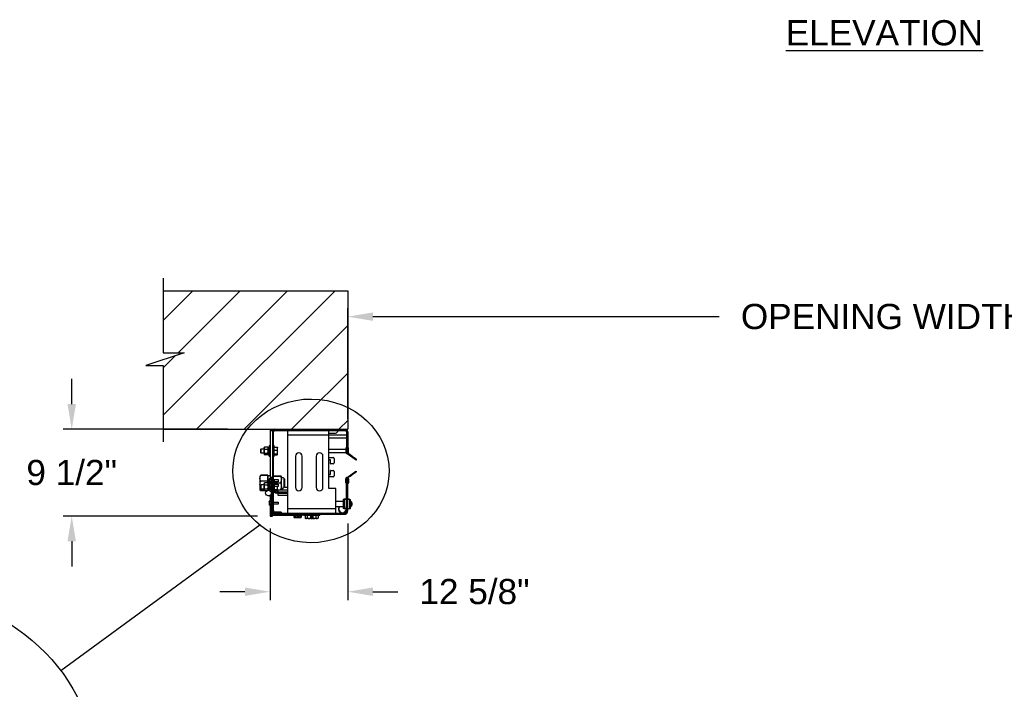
# Model space of a CAD drawing. Header units: inches. Extents: x 170 to 288, y 234 to 248.
# Tile 9 of 192: x 176.9 to 180.57, y 237.07 to 239.57. Entities that reach past the tile are written whole.
import ezdxf

# ---------------------------------------------------------------- set-up
doc = ezdxf.new("R2010")
doc.units = ezdxf.units.IN
doc.header["$LTSCALE"] = 0.25
doc.header["$MEASUREMENT"] = 0
for name, color, linetype in [('ANNOTATIONS', 1, 'Continuous'), ('DETAILS', 4, 'Continuous'), ('SLIM E GUIDE MOTOR LH', 7, 'Continuous')]:
    doc.layers.add(name, color=color, linetype=linetype)
doc.styles.add('ARIAL', font='arial.ttf', dxfattribs={"height": 0.09375})
doc.dimstyles.new('STANDARD$0', dxfattribs={"dimtxt": 0.09375, "dimasz": 0.09375, "dimexe": 0.03125, "dimexo": 0.046875, "dimgap": 0.09, "dimtad": 0, "dimtih": 1, "dimtoh": 1, "dimdec": 4, "dimzin": 0, "dimdsep": 46, "dimtxsty": 'ARIAL', "dimcen": 0.09, "dimadec": 0, "dimazin": 0, "dimtfac": 1, "dimtdec": 4, "dimtofl": 0, "dimtmove": 0, "dimatfit": 1, "dimfxl": 1, "dimtolj": 1, "dimtzin": 0, "dimarcsym": 0})

# ---------------------------------------------------------------- blocks, each defined once
blk = doc.blocks.new('*D4')
at = {"layer": 'ANNOTATIONS', "color": 0, "lineweight": -2, "transparency": 16777216}
for p, q in [((178.1204, 237.6899), (178.1204, 237.4048)), ((177.8314, 237.671), (177.8314, 237.4048)), ((177.7377, 237.436), (177.6439, 237.436)), ((178.2142, 237.436), (178.3079, 237.436))]:
    blk.add_line(p, q, dxfattribs=at)
at = {"layer": 'ANNOTATIONS', "color": 0, "transparency": 16777216}
for points in [[(177.7377, 237.4516), (177.7377, 237.4204), (177.8314, 237.436)], [(178.2142, 237.4516), (178.2142, 237.4204), (178.1204, 237.436)]]:
    blk.add_solid(points, dxfattribs=at)
at = {"layer": 'defpoints', "color": 0, "transparency": 16777216}
for p in [(177.8314, 237.7179), (178.1204, 237.7368), (178.1204, 237.436)]:
    blk.add_point(p, dxfattribs=at)
at = {"layer": 'ANNOTATIONS', "color": 0, "transparency": 16777216, "insert": (178.593, 237.436), "char_height": 0.09375, "attachment_point": 5, "style": 'ARIAL'}
blk.add_mtext('\\A1;12 5/8"', dxfattribs=at)
blk = doc.blocks.new('*D5')
at = {"layer": 'ANNOTATIONS', "color": 0, "lineweight": -2, "transparency": 16777216}
for p, q in [((177.0921, 238.1347), (177.0921, 238.2284)), ((177.672, 238.0409), (177.0608, 238.0409)), ((177.7845, 237.7179), (177.0608, 237.7179)), ((177.0921, 237.6242), (177.0921, 237.5304))]:
    blk.add_line(p, q, dxfattribs=at)
at = {"layer": 'ANNOTATIONS', "color": 0, "transparency": 16777216}
for points in [[(177.0764, 238.1347), (177.1077, 238.1347), (177.0921, 238.0409)], [(177.0764, 237.6242), (177.1077, 237.6242), (177.0921, 237.7179)]]:
    blk.add_solid(points, dxfattribs=at)
at = {"layer": 'defpoints', "color": 0, "transparency": 16777216}
for p in [(177.0921, 238.0409), (177.7189, 238.0409), (177.8314, 237.7179)]:
    blk.add_point(p, dxfattribs=at)
at = {"layer": 'ANNOTATIONS', "color": 0, "transparency": 16777216, "insert": (177.0921, 237.8794), "char_height": 0.09375, "attachment_point": 5, "style": 'ARIAL'}
blk.add_mtext('\\A1;9 1/2" ', dxfattribs=at)
blk = doc.blocks.new('*D10')
at = {"layer": 'ANNOTATIONS', "color": 0, "lineweight": -2, "transparency": 16777216}
for p, q in [((178.1204, 238.0782), (178.1204, 238.4916)), ((182.1206, 238.0802), (182.1206, 238.4916)), ((178.2142, 238.4603), (179.5041, 238.4603)), ((182.0269, 238.4603), (180.7368, 238.4603))]:
    blk.add_line(p, q, dxfattribs=at)
at = {"layer": 'ANNOTATIONS', "color": 0, "transparency": 16777216}
for points in [[(178.2142, 238.4759), (178.2142, 238.4447), (178.1204, 238.4603)], [(182.0269, 238.4759), (182.0269, 238.4447), (182.1206, 238.4603)]]:
    blk.add_solid(points, dxfattribs=at)
at = {"layer": 'defpoints', "color": 0, "transparency": 16777216}
for p in [(182.1206, 238.4603), (178.1204, 238.0313), (182.1206, 238.0334)]:
    blk.add_point(p, dxfattribs=at)
at = {"layer": 'ANNOTATIONS', "color": 0, "transparency": 16777216, "insert": (180.1204, 238.4603), "char_height": 0.09375, "attachment_point": 5, "style": 'ARIAL'}
blk.add_mtext('\\A1;OPENING WIDTH', dxfattribs=at)

msp = doc.modelspace()

# ---------------------------------------------------------------- hatches: boundary and pattern name
at = {"layer": 'SLIM E GUIDE MOTOR LH'}
h = msp.add_hatch(dxfattribs=at)
h.set_pattern_fill('ANSI31', color=256)
h.set_pattern_definition([(45, (0.50464, 0), (-0.08838835, 0.08838835), [])])
h.paths.add_polyline_path([(182.80792, 238.27814), (182.87202, 238.27814), (182.72995, 238.32505), (182.80792, 238.32505), (182.80792, 238.55657), (182.12042, 238.55657), (182.12042, 238.04094), (182.80792, 238.04094)])
edge = h.paths.add_edge_path()
edge.add_line((178.12042, 238.55657), (177.43292, 238.55657))
edge.add_line((177.43292, 238.55657), (177.43292, 238.32505))
edge.add_line((177.43292, 238.32505), (177.51088, 238.32505))
edge.add_line((177.51088, 238.32505), (177.36881, 238.27814))
edge.add_line((177.36881, 238.27814), (177.43292, 238.27814))
edge.add_line((177.43292, 238.27814), (177.43292, 238.04094))
edge.add_line((177.43292, 238.04094), (177.74624, 238.04094))
edge.add_ellipse((177.98366, 237.88618), major_axis=(0.29083, -0.002), ratio=0.919729, start_angle=62.31458, end_angle=145.08187, ccw=False)
edge.add_line((178.12042, 238.12212), (178.12042, 238.55657))
edge = h.paths.add_edge_path(flags=17)
edge.add_ellipse((177.98366, 237.88618), major_axis=(0.29083, -0.002), ratio=0.919729, start_angle=62.31458, end_angle=145.08187)
edge.add_line((177.74624, 238.04094), (178.12042, 238.04094))
edge.add_line((178.12042, 238.04094), (178.12042, 238.12212))

# ---------------------------------------------------------------- linework, layer by layer
at = {"layer": 'DETAILS'}
msp.add_line((177.05128, 237.14226), (177.79275, 237.68459), dxfattribs=at)
for centre, major_axis in [((177.98366, 237.88618), (0.29083, -0.002)), ((176.44426, 236.7553), (0.73896, -0.00509))]:
    msp.add_ellipse(centre, major_axis=major_axis, ratio=0.919729, dxfattribs=at)
at = {"layer": 'SLIM E GUIDE MOTOR LH'}
for p, q in [((177.43292, 238.60344), (177.43292, 238.32505)), ((177.43292, 238.55657), (178.12042, 238.55657)), ((178.12042, 238.55657), (178.12042, 238.04094)), ((178.12042, 238.50969), (178.12042, 238.25373)), ((178.12042, 238.50969), (178.12042, 238.25373)), ((177.51088, 238.32505), (177.36881, 238.27814)), ((177.43292, 238.32505), (177.51088, 238.32505)), ((177.36881, 238.27814), (177.43292, 238.27814)), ((177.43292, 238.27814), (177.43292, 237.99407)), ((177.43292, 238.04094), (178.12042, 238.04094)), ((177.83142, 238.04094), (177.83142, 237.85643)), ((177.83142, 238.03697), (177.83975, 238.03697)), ((177.83975, 238.03697), (177.83975, 237.73677)), ((177.83975, 238.03605), (177.841, 238.03605)), ((177.83975, 238.03131), (177.84372, 238.03131)), ((177.84372, 237.73807), (177.84372, 238.03131)), ((177.84629, 238.03605), (177.89588, 238.03605)), ((177.84938, 238.03697), (177.84938, 238.04094)), ((177.84938, 238.04094), (178.11078, 238.04094)), ((177.84938, 238.03697), (178.11078, 238.03697)), ((177.89588, 238.03697), (177.89588, 237.72844)), ((177.89588, 238.02031), (178.11645, 238.02031)), ((178.05077, 237.82031), (178.05077, 238.03697)), ((178.05077, 238.02656), (178.07447, 238.02656)), ((178.11645, 238.00781), (178.05077, 238.00781)), ((178.08484, 238.03605), (178.11388, 238.03605)), ((178.11078, 238.04094), (178.11078, 238.03697)), ((178.11645, 238.03131), (178.12042, 238.03131)), ((178.11645, 238.03131), (178.11645, 237.95344)), ((178.12042, 238.03131), (178.12042, 237.95344)), ((177.80898, 237.97239), (177.80981, 237.97335)), ((177.80898, 237.97239), (177.80898, 237.94739)), ((177.82225, 237.97418), (177.81065, 237.97418)), ((177.82309, 237.97335), (177.82392, 237.97239)), ((177.82392, 237.97437), (177.82808, 237.97437)), ((177.82392, 237.97437), (177.82392, 237.94541)), ((177.82808, 237.98072), (177.83142, 237.98072)), ((177.82808, 237.98072), (177.82808, 237.93906)), ((177.84372, 237.98072), (177.84705, 237.98072)), ((177.84705, 237.93906), (177.84705, 237.98072)), ((177.84705, 237.97378), (177.85807, 237.97378)), ((177.85895, 237.9728), (177.85918, 237.97239)), ((177.85918, 237.94739), (177.85918, 237.97239)), ((178.1139, 237.97081), (178.11346, 237.95546)), ((178.11659, 237.96816), (178.11558, 237.97107)), ((178.12169, 237.97107), (178.12057, 237.96813)), ((178.12332, 237.95534), (178.12327, 237.97078)), ((177.79705, 237.9667), (177.79858, 237.96822)), ((177.79705, 237.95308), (177.79705, 237.9667)), ((177.79858, 237.95156), (177.79705, 237.95308)), ((177.79858, 237.96822), (177.80898, 237.96822)), ((177.79858, 237.95156), (177.79858, 237.96822)), ((177.80898, 237.95156), (177.79858, 237.95156)), ((177.80981, 237.94643), (177.80898, 237.94739)), ((177.82225, 237.96525), (177.81065, 237.96525)), ((177.82225, 237.95096), (177.81065, 237.95096)), ((177.82225, 237.9456), (177.81065, 237.9456)), ((177.82392, 237.94739), (177.82309, 237.94643)), ((177.82392, 237.9469), (177.82808, 237.9469)), ((177.82392, 237.94606), (177.82808, 237.94606)), ((177.82808, 237.94541), (177.82392, 237.94541)), ((177.83142, 237.93906), (177.82808, 237.93906)), ((177.84705, 237.93906), (177.84372, 237.93906)), ((177.84705, 237.96344), (177.85807, 237.96344)), ((177.84705, 237.94955), (177.85807, 237.94955)), ((177.84705, 237.946), (177.85807, 237.946)), ((177.85918, 237.94739), (177.85895, 237.94698)), ((177.92606, 237.94104), (177.92606, 237.82437)), ((177.95106, 237.82437), (177.95106, 237.94104)), ((178.00328, 237.94104), (178.00328, 237.82437)), ((178.02828, 237.82437), (178.02828, 237.94104)), ((178.11376, 237.96614), (178.05077, 237.96614)), ((178.11375, 237.95364), (178.05077, 237.95364)), ((178.05077, 237.93541), (178.06612, 237.93541)), ((178.11618, 237.95571), (178.11621, 237.96084)), ((178.11641, 237.96184), (178.11642, 237.96297)), ((178.11642, 237.96399), (178.11643, 237.96505)), ((178.11644, 237.96609), (178.11644, 237.96713)), ((178.11645, 237.96614), (178.11644, 237.96614)), ((178.12042, 237.95344), (178.11645, 237.95344)), ((178.11842, 237.95039), (178.15148, 237.92731)), ((178.12062, 237.96614), (178.12042, 237.96614)), ((178.12061, 237.96447), (178.12042, 237.96447)), ((178.1206, 237.96297), (178.12059, 237.96182)), ((178.12061, 237.96503), (178.12061, 237.96397)), ((178.12062, 237.9671), (178.12062, 237.96606)), ((178.12066, 237.96083), (178.12069, 237.95571)), ((178.12945, 237.94573), (178.12154, 237.95153)), ((178.13122, 237.94446), (178.13063, 237.94489)), ((178.13308, 237.94312), (178.13251, 237.94354)), ((178.13494, 237.94179), (178.13427, 237.94227)), ((178.13684, 237.94043), (178.13606, 237.94099)), ((178.13866, 237.93912), (178.13797, 237.93962)), ((178.14065, 237.93769), (178.13982, 237.93829)), ((178.14248, 237.93638), (178.14174, 237.93691)), ((178.14441, 237.935), (178.14347, 237.93567)), ((178.14622, 237.93369), (178.14543, 237.93426)), ((178.05662, 237.92708), (178.05077, 237.92708)), ((178.05077, 237.92707), (178.05486, 237.92707)), ((178.05696, 237.91283), (178.05696, 237.92674)), ((178.06612, 237.91249), (178.05729, 237.91249)), ((178.06946, 237.93208), (178.06946, 237.91583)), ((178.14812, 237.93233), (178.14729, 237.93293)), ((178.14988, 237.93107), (178.14917, 237.93158)), ((178.1519, 237.92962), (178.15096, 237.93029)), ((177.79352, 237.86594), (177.79426, 237.8668)), ((177.79352, 237.86594), (177.79352, 237.81594)), ((177.79426, 237.8668), (177.79557, 237.86833)), ((177.79685, 237.86964), (177.79566, 237.86825)), ((177.82255, 237.86964), (177.79685, 237.86964)), ((177.82255, 237.86877), (177.79685, 237.86877)), ((177.82255, 237.86964), (177.82255, 237.84061)), ((177.82255, 237.86594), (177.82308, 237.86594)), ((177.82308, 237.86839), (177.83142, 237.86839)), ((177.82308, 237.84002), (177.82308, 237.86839)), ((177.83578, 237.8618), (177.83578, 237.72864)), ((177.83975, 237.8618), (177.83578, 237.8618)), ((177.84372, 237.86594), (177.84425, 237.86594)), ((177.84425, 237.85347), (177.84425, 237.86799)), ((177.84425, 237.86799), (177.86995, 237.86799)), ((177.84425, 237.86605), (177.86995, 237.86605)), ((177.86995, 237.86799), (177.87083, 237.86604)), ((177.87298, 237.86629), (177.87328, 237.86594)), ((177.87328, 237.81594), (177.87328, 237.86594)), ((177.8737, 237.86177), (177.88115, 237.86177)), ((177.8737, 237.82011), (177.8737, 237.86177)), ((178.05077, 237.87274), (178.05662, 237.87274)), ((178.06612, 237.8644), (178.05077, 237.8644)), ((178.05696, 237.87307), (178.05696, 237.88699)), ((178.05729, 237.88732), (178.06612, 237.88732)), ((178.06946, 237.88399), (178.06946, 237.86774)), ((178.11842, 237.86165), (178.15093, 237.88435)), ((178.12945, 237.86632), (178.12154, 237.86052)), ((178.13122, 237.86759), (178.13063, 237.86716)), ((178.13308, 237.86892), (178.13251, 237.86851)), ((178.13494, 237.87026), (178.13427, 237.86978)), ((178.13684, 237.87162), (178.13606, 237.87106)), ((178.13866, 237.87293), (178.13797, 237.87243)), ((178.14065, 237.87436), (178.13982, 237.87376)), ((178.14248, 237.87566), (178.14174, 237.87514)), ((178.14441, 237.87705), (178.14347, 237.87637)), ((178.14622, 237.87835), (178.14543, 237.87779)), ((178.14812, 237.87972), (178.14729, 237.87912)), ((178.14988, 237.88098), (178.14917, 237.88047)), ((178.14958, 237.88041), (178.14958, 237.88077)), ((178.1519, 237.88243), (178.15096, 237.88176)), ((177.82255, 237.84822), (177.79685, 237.84822)), ((177.79705, 237.83336), (177.79858, 237.83489)), ((177.79705, 237.81975), (177.79705, 237.83336)), ((177.79858, 237.83489), (177.80898, 237.83489)), ((177.79858, 237.81822), (177.79858, 237.83489)), ((177.80898, 237.83906), (177.81014, 237.8404)), ((177.80898, 237.83906), (177.80898, 237.81406)), ((177.81065, 237.84095), (177.81013, 237.84037)), ((177.82225, 237.84095), (177.81065, 237.84095)), ((177.82225, 237.83276), (177.81065, 237.83276)), ((177.82225, 237.84095), (177.82277, 237.84037)), ((177.82276, 237.8404), (177.82392, 237.83906)), ((177.82778, 237.85338), (177.82308, 237.85338)), ((177.82778, 237.8494), (177.82308, 237.8494)), ((177.82392, 237.84104), (177.82808, 237.84104)), ((177.82392, 237.84104), (177.82392, 237.81389)), ((177.82834, 237.85643), (177.82778, 237.85514)), ((177.82778, 237.85555), (177.82807, 237.85604)), ((177.82778, 237.85555), (177.82778, 237.84305)), ((177.82834, 237.84673), (177.82778, 237.84445)), ((177.82807, 237.84256), (177.82778, 237.84305)), ((177.82778, 237.83888), (177.82834, 237.83985)), ((177.82834, 237.83985), (177.82778, 237.83805)), ((177.82778, 237.83888), (177.82778, 237.82638)), ((177.82834, 237.82902), (177.82778, 237.82722)), ((177.82834, 237.82542), (177.82778, 237.82638)), ((177.82808, 237.84253), (177.82808, 237.83963)), ((177.82808, 237.82586), (177.82808, 237.81466)), ((177.82834, 237.84217), (177.82815, 237.84261)), ((177.83412, 237.85643), (177.82834, 237.85643)), ((177.83412, 237.85385), (177.82834, 237.85385)), ((177.83412, 237.84673), (177.82834, 237.84673)), ((177.83412, 237.84217), (177.82834, 237.84217)), ((177.83412, 237.83985), (177.82834, 237.83985)), ((177.83412, 237.83624), (177.82834, 237.83624)), ((177.83412, 237.82902), (177.82834, 237.82902)), ((177.83412, 237.82542), (177.82834, 237.82542)), ((177.83142, 237.84217), (177.83142, 237.83985)), ((177.83142, 237.82542), (177.83142, 237.81528)), ((177.83412, 237.85797), (177.83578, 237.85797)), ((177.83412, 237.85797), (177.83412, 237.82397)), ((177.83412, 237.8413), (177.83578, 237.8413)), ((177.83578, 237.82397), (177.83412, 237.82397)), ((177.83975, 237.85763), (177.83578, 237.85763)), ((177.84372, 237.85347), (177.86078, 237.85347)), ((177.84372, 237.85337), (177.84768, 237.85337)), ((177.84768, 237.81567), (177.84768, 237.85337)), ((177.86078, 237.84513), (177.84768, 237.84513)), ((177.84768, 237.84117), (177.86995, 237.84117)), ((177.84768, 237.84067), (177.85807, 237.84067)), ((177.84768, 237.8368), (177.86078, 237.8368)), ((177.86078, 237.82847), (177.84768, 237.82847)), ((177.85807, 237.84067), (177.8588, 237.83969)), ((177.85881, 237.8397), (177.85918, 237.83906)), ((177.85918, 237.83906), (177.85918, 237.8368)), ((177.85918, 237.81406), (177.85918, 237.82847)), ((177.86078, 237.85347), (177.86078, 237.84513)), ((177.86078, 237.8368), (177.86078, 237.82847)), ((177.87328, 237.85761), (177.8737, 237.85761)), ((177.8737, 237.82427), (177.87328, 237.82427)), ((177.88308, 237.85903), (177.88308, 237.85703)), ((177.88382, 237.85805), (177.88308, 237.85805)), ((177.88335, 237.85697), (177.88478, 237.85681)), ((177.88412, 237.82452), (177.88412, 237.85689)), ((177.88454, 237.85684), (177.88454, 237.82466)), ((177.88504, 237.8248), (177.88504, 237.85648)), ((177.88767, 237.82514), (177.89588, 237.82514)), ((178.1139, 237.84124), (178.11346, 237.85658)), ((178.11659, 237.84389), (178.11558, 237.84098)), ((178.11618, 237.85634), (178.11621, 237.8512)), ((178.11641, 237.8502), (178.11642, 237.84907)), ((178.11642, 237.84805), (178.11643, 237.847)), ((178.11644, 237.84596), (178.11644, 237.84492)), ((178.11645, 237.85861), (178.12042, 237.85861)), ((178.11645, 237.73677), (178.11645, 237.85861)), ((178.12042, 237.73677), (178.12042, 237.85861)), ((178.12169, 237.84098), (178.12057, 237.84391)), ((178.1206, 237.84908), (178.12059, 237.85023)), ((178.12061, 237.84701), (178.12061, 237.84808)), ((178.12062, 237.84494), (178.12062, 237.84599)), ((178.12066, 237.85122), (178.12069, 237.85634)), ((178.12332, 237.85671), (178.12327, 237.84127)), ((177.79426, 237.81508), (177.79352, 237.81594)), ((177.79557, 237.81355), (177.79426, 237.81508)), ((177.79685, 237.81225), (177.79487, 237.81456)), ((177.79705, 237.82039), (177.79685, 237.82039)), ((177.8098, 237.81311), (177.79685, 237.81311)), ((177.81058, 237.81225), (177.79685, 237.81225)), ((177.79858, 237.81822), (177.79705, 237.81975)), ((177.80898, 237.81822), (177.79858, 237.81822)), ((177.81014, 237.81271), (177.80898, 237.81406)), ((177.82225, 237.81837), (177.81065, 237.81837)), ((177.81941, 237.81217), (177.81065, 237.81217)), ((177.83418, 237.81579), (177.82337, 237.81379)), ((177.83418, 237.79114), (177.82337, 237.79314)), ((177.82392, 237.81406), (177.82375, 237.81386)), ((177.82392, 237.81401), (177.82455, 237.81401)), ((177.83142, 237.79165), (177.83142, 237.77313)), ((177.83578, 237.79114), (177.83182, 237.79114)), ((177.83182, 237.79114), (177.83182, 237.77219)), ((177.83578, 237.81446), (177.83418, 237.81579)), ((177.83578, 237.79247), (177.83418, 237.79114)), ((177.83975, 237.80763), (177.83578, 237.80763)), ((177.83975, 237.80347), (177.83578, 237.80347)), ((177.83578, 237.79927), (177.83975, 237.79927)), ((177.84768, 237.81567), (177.84372, 237.81567)), ((177.84705, 237.80572), (177.84372, 237.80572)), ((177.84705, 237.80572), (177.84705, 237.80725)), ((177.84768, 237.81688), (177.85807, 237.81688)), ((177.84833, 237.81244), (177.85807, 237.81244)), ((177.85602, 237.80337), (177.85602, 237.80733)), ((177.89372, 237.80733), (177.85602, 237.80733)), ((177.89372, 237.80337), (177.85602, 237.80337)), ((177.85918, 237.81406), (177.85881, 237.81341)), ((177.85909, 237.81389), (177.86058, 237.81389)), ((177.85918, 237.81605), (177.86995, 237.81605)), ((177.85918, 237.81583), (177.86995, 237.81583)), ((177.86058, 237.81472), (177.86058, 237.80847)), ((177.89588, 237.81472), (177.86058, 237.81472)), ((177.86058, 237.80847), (177.89588, 237.80847)), ((177.89588, 237.80222), (177.86058, 237.80222)), ((177.86058, 237.80222), (177.86058, 237.79597)), ((177.86058, 237.79597), (177.89588, 237.79597)), ((177.87328, 237.81594), (177.87298, 237.81559)), ((177.87328, 237.81594), (177.87328, 237.81594)), ((177.87875, 237.82011), (177.8737, 237.82011)), ((177.89372, 237.80733), (177.89372, 237.80337)), ((178.07655, 237.82031), (178.05077, 237.82031)), ((178.07655, 237.72844), (178.07655, 237.82031)), ((177.82834, 237.77219), (177.82778, 237.76907)), ((177.82778, 237.77219), (177.82778, 237.75969)), ((177.82834, 237.76594), (177.82778, 237.76282)), ((177.82783, 237.77227), (177.82794, 237.77246)), ((177.82794, 237.77246), (177.82806, 237.77267)), ((177.82799, 237.75944), (177.82834, 237.75892)), ((177.82815, 237.75905), (177.82806, 237.75921)), ((177.82817, 237.75902), (177.82815, 237.75905)), ((177.82822, 237.77291), (177.82834, 237.77308)), ((177.82834, 237.77268), (177.82824, 237.77219)), ((177.82824, 237.75899), (177.82834, 237.7588)), ((177.82834, 237.77296), (177.82827, 237.77264)), ((177.82834, 237.77308), (177.82828, 237.77285)), ((177.83182, 237.77313), (177.82834, 237.77313)), ((177.83182, 237.77313), (177.82834, 237.77313)), ((177.83182, 237.77308), (177.82834, 237.77308)), ((177.83182, 237.77296), (177.82834, 237.77296)), ((177.83182, 237.77268), (177.82834, 237.77268)), ((177.83412, 237.77219), (177.82834, 237.77219)), ((177.83412, 237.76594), (177.82834, 237.76594)), ((177.83412, 237.75969), (177.82834, 237.75969)), ((177.83182, 237.7592), (177.82834, 237.7592)), ((177.83182, 237.75892), (177.82834, 237.75892)), ((177.83182, 237.7588), (177.82834, 237.7588)), ((177.83182, 237.75875), (177.82834, 237.75875)), ((177.83182, 237.75875), (177.82834, 237.75875)), ((177.83142, 237.75875), (177.83142, 237.71791)), ((177.83182, 237.78697), (177.83578, 237.78697)), ((177.83182, 237.75969), (177.83182, 237.72864)), ((177.83412, 237.77461), (177.83578, 237.77461)), ((177.83412, 237.77461), (177.83412, 237.75727)), ((177.83578, 237.75727), (177.83412, 237.75727)), ((177.84372, 237.77011), (177.86078, 237.77011)), ((177.86078, 237.76177), (177.84372, 237.76177)), ((177.86078, 237.77011), (177.86078, 237.76177)), ((178.07655, 237.7736), (178.10367, 237.7736)), ((178.10367, 237.75195), (178.07655, 237.75195)), ((178.10367, 237.77957), (178.10761, 237.77957)), ((178.10367, 237.77957), (178.10367, 237.74598)), ((178.10761, 237.77913), (178.10367, 237.77913)), ((178.10761, 237.77268), (178.10367, 237.77268)), ((178.10761, 237.76764), (178.10367, 237.76764)), ((178.10761, 237.75597), (178.10367, 237.75597)), ((178.10761, 237.75129), (178.10367, 237.75129)), ((178.10761, 237.78016), (178.10761, 237.74539)), ((178.10761, 237.78016), (178.11417, 237.78016)), ((178.10761, 237.78016), (178.11417, 237.78016)), ((178.11417, 237.78015), (178.10761, 237.78015)), ((178.11417, 237.78016), (178.11417, 237.74539)), ((178.11417, 237.7736), (178.11645, 237.7736)), ((178.11645, 237.75195), (178.11417, 237.75195)), ((178.12698, 237.78016), (178.12042, 237.78016)), ((178.12042, 237.78016), (178.12698, 237.78016)), ((178.12042, 237.77371), (178.12053, 237.77392)), ((178.12043, 237.75132), (178.12042, 237.7513)), ((178.12698, 237.78016), (178.12698, 237.74539)), ((178.12698, 237.77957), (178.13092, 237.77957)), ((178.12698, 237.77913), (178.13092, 237.77913)), ((178.12698, 237.77268), (178.13092, 237.77268)), ((178.12698, 237.76764), (178.13092, 237.76764)), ((178.12698, 237.75597), (178.13092, 237.75597)), ((178.12698, 237.75129), (178.13092, 237.75129)), ((178.13092, 237.74598), (178.13092, 237.77957)), ((178.13092, 237.77334), (178.13185, 237.77324)), ((178.13185, 237.75231), (178.13092, 237.75221)), ((178.13185, 237.77324), (178.13185, 237.75231)), ((177.83658, 237.72124), (177.83142, 237.72124)), ((177.83142, 237.71957), (177.83975, 237.71957)), ((177.83142, 237.71791), (177.83975, 237.71791)), ((177.83578, 237.72864), (177.83182, 237.72864)), ((177.83975, 237.73677), (177.83578, 237.73677)), ((177.84372, 237.73807), (177.83975, 237.73807)), ((177.83975, 237.72773), (177.83975, 237.72448)), ((177.83975, 237.71791), (177.83975, 237.72051)), ((177.83995, 237.72051), (177.83995, 237.72447)), ((177.83995, 237.72447), (178.10812, 237.72447)), ((177.83995, 237.72051), (177.95245, 237.72051)), ((177.84808, 237.72447), (177.84808, 237.72844)), ((177.84808, 237.72844), (178.10812, 237.72844)), ((177.84938, 237.72844), (177.84938, 237.73241)), ((177.87308, 237.73241), (177.84938, 237.73241)), ((177.87308, 237.73241), (177.87308, 237.72844)), ((178.07655, 237.74511), (177.89588, 237.74511)), ((177.91878, 237.71884), (177.91878, 237.72051)), ((177.91878, 237.71884), (177.94862, 237.71884)), ((177.92029, 237.71884), (177.92029, 237.71307)), ((177.92467, 237.71884), (177.92467, 237.71307)), ((177.93183, 237.71884), (177.93183, 237.71307)), ((177.93461, 237.71884), (177.93461, 237.71307)), ((177.93612, 237.72051), (177.93612, 237.71884)), ((177.93826, 237.71884), (177.93826, 237.71307)), ((177.94518, 237.71884), (177.94518, 237.71307)), ((177.94687, 237.71884), (177.94687, 237.71307)), ((177.94828, 237.72447), (177.94828, 237.72051)), ((177.94862, 237.72051), (177.94862, 237.71884)), ((177.95245, 237.72051), (177.95245, 237.72447)), ((177.95572, 237.72114), (177.95572, 237.72447)), ((177.95572, 237.72114), (178.01672, 237.72114)), ((177.96212, 237.72114), (177.96212, 237.71012)), ((177.96957, 237.72114), (177.96957, 237.71012)), ((177.97505, 237.72114), (177.97505, 237.72447)), ((177.98159, 237.72114), (177.98159, 237.71012)), ((177.984, 237.72114), (177.984, 237.71012)), ((177.98699, 237.72114), (177.98699, 237.71012)), ((177.99098, 237.72114), (177.99098, 237.71012)), ((177.99738, 237.72447), (177.99738, 237.72114)), ((178.00128, 237.72114), (178.00128, 237.71012)), ((178.01018, 237.72114), (178.01018, 237.71012)), ((178.01672, 237.72447), (178.01672, 237.72114)), ((178.10761, 237.74607), (178.10367, 237.74607)), ((178.10761, 237.74598), (178.10367, 237.74598)), ((178.10761, 237.74539), (178.11417, 237.74539)), ((178.10761, 237.74539), (178.11417, 237.74539)), ((178.10812, 237.72844), (178.10812, 237.72447)), ((178.12042, 237.73677), (178.11645, 237.73677)), ((178.12042, 237.74539), (178.12698, 237.74539)), ((178.12698, 237.74607), (178.13092, 237.74607)), ((178.13092, 237.74598), (178.12698, 237.74598)), ((177.92029, 237.71307), (177.92248, 237.71251)), ((177.9212, 237.71251), (177.92068, 237.71281)), ((177.9212, 237.71251), (177.9337, 237.71251)), ((177.92467, 237.71307), (177.92825, 237.71251)), ((177.93422, 237.71281), (177.9337, 237.71251)), ((177.93417, 237.71251), (177.94603, 237.71251)), ((177.93443, 237.71277), (177.93565, 237.71251)), ((177.93826, 237.71307), (177.94172, 237.71251)), ((177.94638, 237.71261), (177.9462, 237.71251)), ((177.96227, 237.71005), (177.96212, 237.71012)), ((177.96405, 237.70901), (177.96226, 237.71004)), ((178.00838, 237.70901), (177.96405, 237.70901)), ((177.98338, 237.70901), (177.98241, 237.70957)), ((177.99084, 237.71004), (177.98905, 237.70901)), ((178.00936, 237.70957), (178.00838, 237.70901))]:
    msp.add_line(p, q, dxfattribs=at)
msp.add_circle((177.82528, 237.80347), 0.0105, dxfattribs=at)
for centre, radius, start, end in [((177.84938, 238.03131), 0.00963, 90, 180), ((177.84938, 238.03131), 0.00567, 90, 180), ((178.07447, 238.03697), 0.01042, 270, 0), ((178.11078, 238.03131), 0.00963, 0, 90), ((178.11078, 238.03131), 0.00567, 0, 90), ((178.11476, 237.97078), 0.000867, 19.15679, 178.36516), ((178.12245, 237.97078), 0.000818, 0.1785, 159.16523), ((177.93856, 237.94104), 0.0125, 0, 180), ((178.01578, 237.94104), 0.0125, 0, 180), ((178.06612, 237.93208), 0.00333, 0, 90), ((178.11839, 237.95532), 0.00493, 178.36516, 270.4196), ((178.11843, 237.9557), 0.00226, 179.65291, 0.34709), ((178.11622, 237.96136), 0.000519, 268.45576, 68.67393), ((178.11633, 237.96348), 0.000519, 280.22865, 79.07717), ((178.11647, 237.96557), 0.000519, 265.84202, 93.4638), ((178.11652, 237.96764), 0.000519, 261.62824, 81.62824), ((178.12066, 237.96762), 0.000519, 99.70373, 266.23186), ((178.12069, 237.96555), 0.000519, 98.37204, 260.93378), ((178.12075, 237.96347), 0.000519, 105.78761, 253.51821), ((178.12077, 237.96133), 0.000519, 110.54969, 257.05455), ((178.11839, 237.95532), 0.00493, 309.68343, 0.1785), ((178.12992, 237.94513), 0.000754, 340.70985, 127.95256), ((178.13161, 237.94364), 0.000906, 353.30666, 115.35575), ((178.13349, 237.94244), 0.000801, 348.0754, 120.58701), ((178.13538, 237.94123), 0.000716, 340.42247, 128.23994), ((178.13729, 237.93986), 0.000721, 340.30107, 128.36134), ((178.13903, 237.93842), 0.000794, 350.82405, 117.83836), ((178.14104, 237.93708), 0.000725, 346.65898, 122.00343), ((178.14287, 237.93589), 0.000634, 340.26772, 128.39469), ((178.1448, 237.93446), 0.000665, 342.44348, 126.21893), ((178.05662, 237.92674), 0.000333, 0, 90), ((178.05729, 237.91283), 0.000333, 180, 270), ((178.06612, 237.91583), 0.00333, 270, 0), ((178.14657, 237.93306), 0.000728, 349.74445, 118.91796), ((178.14845, 237.93168), 0.00073, 352.01086, 116.65155), ((178.15025, 237.93044), 0.00073, 348.0451, 120.61731), ((178.15209, 237.9282), 0.00108, 235.07686, 51.6115), ((178.15229, 237.92927), 0.000523, 334.1147, 138.41048), ((178.05662, 237.87307), 0.000333, 270, 0), ((178.05729, 237.88699), 0.000333, 90, 180), ((178.06612, 237.88399), 0.00333, 0, 90), ((178.06612, 237.86774), 0.00333, 270, 0), ((178.11839, 237.85672), 0.00493, 89.5804, 181.63484), ((178.11839, 237.85672), 0.00493, 359.8215, 50.31657), ((178.12992, 237.86691), 0.000754, 232.04744, 19.29015), ((178.13161, 237.86841), 0.000906, 244.64425, 6.69334), ((178.13349, 237.86961), 0.000801, 239.41299, 11.9246), ((178.13538, 237.87082), 0.000716, 231.76006, 19.57753), ((178.13729, 237.87219), 0.000721, 231.63866, 19.69893), ((178.13903, 237.87363), 0.000794, 242.16164, 9.17595), ((178.14104, 237.87497), 0.000725, 237.99657, 13.34102), ((178.14287, 237.87616), 0.000634, 231.60531, 19.73228), ((178.1448, 237.87759), 0.000665, 233.78107, 17.55652), ((178.14657, 237.87899), 0.000728, 241.08204, 10.25555), ((178.14845, 237.88037), 0.00073, 243.34845, 7.98914), ((178.15025, 237.88161), 0.00073, 239.38269, 11.9549), ((178.15229, 237.88278), 0.000523, 221.58952, 25.8853), ((178.15209, 237.88385), 0.00108, 308.3885, 27.66424), ((177.88767, 237.81472), 0.01042, 90, 180), ((177.88332, 237.85748), 0.000506, 241.68521, 272.39134), ((177.93856, 237.82437), 0.0125, 180, 0), ((178.01578, 237.82437), 0.0125, 180, 0), ((178.11476, 237.84127), 0.000867, 181.63484, 340.84321), ((178.11843, 237.85635), 0.00226, 359.65291, 180.34709), ((178.11622, 237.85069), 0.000519, 291.32607, 91.54424), ((178.11633, 237.84856), 0.000519, 280.92283, 79.77135), ((178.11647, 237.84648), 0.000519, 266.5362, 94.15798), ((178.11652, 237.8444), 0.000519, 278.37176, 98.37176), ((178.12066, 237.84443), 0.000519, 93.76814, 260.29627), ((178.12069, 237.8465), 0.000519, 99.06622, 261.62796), ((178.12075, 237.84858), 0.000519, 106.48179, 254.21239), ((178.12077, 237.85071), 0.000519, 102.94545, 249.45031), ((178.12245, 237.84127), 0.000818, 200.83477, 359.8215), ((177.85602, 237.81567), 0.0123, 180, 270), ((177.85602, 237.81567), 0.00833, 180, 270), ((178.10108, 237.74381), 0.01537, 148.01406, 31.63445), ((178.10108, 237.74381), 0.01373, 143.65042, 17.69841), ((178.12376, 237.76277), 0.01322, 307.68614, 52.31386), ((177.83995, 237.72864), 0.00813, 180, 270), ((177.84808, 237.73677), 0.0123, 180, 270), ((177.83995, 237.72864), 0.00417, 180, 270), ((177.84938, 237.73807), 0.00963, 180, 270), ((177.84808, 237.73677), 0.00833, 180, 270), ((177.84938, 237.73807), 0.00567, 180, 270), ((178.10812, 237.73677), 0.0123, 270, 0), ((178.10812, 237.73677), 0.00833, 270, 0)]:
    msp.add_arc(centre, radius, start, end, dxfattribs=at)
for points, knots in [([(177.80898, 237.96971), (177.80905, 237.97034), (177.80918, 237.97161), (177.80992, 237.97309), (177.81049, 237.97393), (177.81065, 237.97418)], [0, 0, 0, 0, 0.4062869, 0.8272683, 1, 1, 1, 1]), ([(177.81065, 237.97418), (177.81038, 237.97395), (177.81006, 237.97368), (177.80986, 237.97338), (177.80982, 237.97333)], [0, 0, 0, 0, 0.81568128, 1, 1, 1, 1]), ([(177.82392, 237.96971), (177.82385, 237.97034), (177.82372, 237.97161), (177.82298, 237.97309), (177.82241, 237.97393), (177.82225, 237.97418)], [0, 0, 0, 0, 0.4062869, 0.8272683, 1, 1, 1, 1]), ([(177.82225, 237.97418), (177.82252, 237.97395), (177.82284, 237.97368), (177.82304, 237.97338), (177.82308, 237.97333)], [0, 0, 0, 0, 0.8156543, 1, 1, 1, 1]), ([(177.85918, 237.96861), (177.85905, 237.96996), (177.85888, 237.97171), (177.85822, 237.97339), (177.85807, 237.97378)], [0, 0, 0, 0, 0.770634, 1, 1, 1, 1]), ([(177.85807, 237.97378), (177.85841, 237.97349), (177.8588, 237.97317), (177.85891, 237.97283), (177.85892, 237.97279)], [0, 0, 0, 0, 0.8767078, 1, 1, 1, 1]), ([(177.81065, 237.96525), (177.81021, 237.96594), (177.80932, 237.96736), (177.80899, 237.9689), (177.80898, 237.96969), (177.80898, 237.96971)], [0, 0, 0, 0, 0.4843454, 0.9863246, 1, 1, 1, 1]), ([(177.80898, 237.9581), (177.80905, 237.9591), (177.80918, 237.96114), (177.80992, 237.96351), (177.81049, 237.96486), (177.81065, 237.96525)], [0, 0, 0, 0, 0.40628888, 0.8272682, 1, 1, 1, 1]), ([(177.81065, 237.95096), (177.81021, 237.95207), (177.80932, 237.95433), (177.80899, 237.9568), (177.80898, 237.95807), (177.80898, 237.9581)], [0, 0, 0, 0, 0.48434487, 0.98632768, 1, 1, 1, 1]), ([(177.81065, 237.95096), (177.8104, 237.95073), (177.80982, 237.9502), (177.80914, 237.9493), (177.80904, 237.94863), (177.80898, 237.94828)], [0, 0, 0, 0, 0.2654576, 0.6280791, 1, 1, 1, 1]), ([(177.80898, 237.94828), (177.80899, 237.94822), (177.809, 237.94782), (177.80927, 237.94707), (177.80994, 237.94624), (177.81047, 237.94576), (177.81065, 237.9456)], [0, 0, 0, 0, 0.0665327, 0.4352825, 0.8145506, 1, 1, 1, 1]), ([(177.82225, 237.96525), (177.82269, 237.96594), (177.82358, 237.96736), (177.82391, 237.9689), (177.82392, 237.96969), (177.82392, 237.96971)], [0, 0, 0, 0, 0.4843454, 0.9863246, 1, 1, 1, 1]), ([(177.82392, 237.9581), (177.82385, 237.9591), (177.82372, 237.96114), (177.82298, 237.96351), (177.82241, 237.96486), (177.82225, 237.96525)], [0, 0, 0, 0, 0.40628888, 0.8272682, 1, 1, 1, 1]), ([(177.82225, 237.95096), (177.82269, 237.95207), (177.82358, 237.95433), (177.82391, 237.9568), (177.82392, 237.95807), (177.82392, 237.9581)], [0, 0, 0, 0, 0.48434487, 0.98632768, 1, 1, 1, 1]), ([(177.82225, 237.95096), (177.8225, 237.95073), (177.82308, 237.9502), (177.82376, 237.9493), (177.82386, 237.94863), (177.82392, 237.94828)], [0, 0, 0, 0, 0.2654576, 0.6280791, 1, 1, 1, 1]), ([(177.82392, 237.94828), (177.82392, 237.94822), (177.8239, 237.94782), (177.82363, 237.94707), (177.82296, 237.94624), (177.82243, 237.94576), (177.82225, 237.9456)], [0, 0, 0, 0, 0.0665327, 0.4352825, 0.8145506, 1, 1, 1, 1]), ([(177.85807, 237.96344), (177.85852, 237.96472), (177.85911, 237.96643), (177.85917, 237.96818), (177.85918, 237.96861)], [0, 0, 0, 0, 0.7536961, 1, 1, 1, 1]), ([(177.85918, 237.95649), (177.85918, 237.95666), (177.85917, 237.95791), (177.85893, 237.96026), (177.85836, 237.96237), (177.85807, 237.96344)], [0, 0, 0, 0, 0.0700904, 0.5307861, 1, 1, 1, 1]), ([(177.85807, 237.94955), (177.85838, 237.95068), (177.85901, 237.95295), (177.85913, 237.95531), (177.85918, 237.95649)], [0, 0, 0, 0, 0.4954583, 1, 1, 1, 1]), ([(177.85918, 237.94777), (177.85918, 237.94782), (177.85917, 237.94813), (177.85893, 237.94874), (177.85836, 237.94928), (177.85807, 237.94955)], [0, 0, 0, 0, 0.07009512, 0.53078885, 1, 1, 1, 1]), ([(177.85807, 237.946), (177.85838, 237.94629), (177.85901, 237.94687), (177.85913, 237.94747), (177.85918, 237.94777)], [0, 0, 0, 0, 0.4954617, 1, 1, 1, 1]), ([(177.79352, 237.8585), (177.79364, 237.85994), (177.7939, 237.86286), (177.7954, 237.86627), (177.79652, 237.86821), (177.79685, 237.86877)], [0, 0, 0, 0, 0.4062883, 0.8272717, 1, 1, 1, 1]), ([(177.79685, 237.86877), (177.79592, 237.86821), (177.79485, 237.86756), (177.79435, 237.86687), (177.79428, 237.86678)], [0, 0, 0, 0, 0.86579389, 1, 1, 1, 1]), ([(177.79577, 237.86798), (177.79581, 237.86806), (177.79608, 237.86863), (177.7965, 237.86917), (177.79685, 237.86964)], [0, 0, 0, 0, 0.140364, 1, 1, 1, 1]), ([(177.86995, 237.86799), (177.87044, 237.86779), (177.87159, 237.86731), (177.87268, 237.86674), (177.87285, 237.86636), (177.87289, 237.86629)], [0, 0, 0, 0, 0.3699999, 0.8754007, 1, 1, 1, 1]), ([(177.86995, 237.86605), (177.87083, 237.86412), (177.87217, 237.86118), (177.87309, 237.85701), (177.87328, 237.8548), (177.87328, 237.85367), (177.87328, 237.85361)], [0, 0, 0, 0, 0.4839094, 0.7351925, 0.9863412, 1, 1, 1, 1]), ([(177.86995, 237.86605), (177.87045, 237.86604), (177.87162, 237.86602), (177.87297, 237.86598), (177.87318, 237.86595), (177.87328, 237.86594)], [0, 0, 0, 0, 0.2654617, 0.6280769, 1, 1, 1, 1]), ([(177.79685, 237.84822), (177.79597, 237.84982), (177.79464, 237.85225), (177.79372, 237.85569), (177.79352, 237.85751), (177.79352, 237.85845), (177.79352, 237.8585)], [0, 0, 0, 0, 0.4839095, 0.7351908, 0.9863413, 1, 1, 1, 1]), ([(177.79352, 237.83431), (177.79352, 237.83462), (177.79354, 237.83671), (177.79409, 237.8406), (177.79542, 237.8449), (177.7965, 237.8474), (177.79685, 237.84822)], [0, 0, 0, 0, 0.066532, 0.4352843, 0.8145495, 1, 1, 1, 1]), ([(177.79685, 237.82039), (177.79636, 237.82157), (177.79518, 237.82436), (177.79383, 237.829), (177.79362, 237.83252), (177.79352, 237.83431)], [0, 0, 0, 0, 0.2654539, 0.6280758, 1, 1, 1, 1]), ([(177.80898, 237.83685), (177.80905, 237.83743), (177.80918, 237.83859), (177.80992, 237.83995), (177.81049, 237.84072), (177.81065, 237.84095)], [0, 0, 0, 0, 0.4062902, 0.8272681, 1, 1, 1, 1]), ([(177.81065, 237.83276), (177.81021, 237.8334), (177.80932, 237.83469), (177.80899, 237.83611), (177.80898, 237.83683), (177.80898, 237.83685)], [0, 0, 0, 0, 0.48434708, 0.9863291, 1, 1, 1, 1]), ([(177.80898, 237.82557), (177.80905, 237.82658), (177.80918, 237.82863), (177.80992, 237.83101), (177.81049, 237.83237), (177.81065, 237.83276)], [0, 0, 0, 0, 0.406289, 0.8272685, 1, 1, 1, 1]), ([(177.81065, 237.81837), (177.81021, 237.81949), (177.80932, 237.82177), (177.80899, 237.82426), (177.80898, 237.82553), (177.80898, 237.82557)], [0, 0, 0, 0, 0.4843441, 0.9863253, 1, 1, 1, 1]), ([(177.82392, 237.83685), (177.82385, 237.83743), (177.82372, 237.83859), (177.82298, 237.83995), (177.82241, 237.84072), (177.82225, 237.84095)], [0, 0, 0, 0, 0.4062902, 0.8272681, 1, 1, 1, 1]), ([(177.82225, 237.83276), (177.82269, 237.8334), (177.82358, 237.83469), (177.82391, 237.83611), (177.82392, 237.83683), (177.82392, 237.83685)], [0, 0, 0, 0, 0.48434708, 0.9863291, 1, 1, 1, 1]), ([(177.82392, 237.82557), (177.82385, 237.82658), (177.82372, 237.82863), (177.82298, 237.83101), (177.82241, 237.83237), (177.82225, 237.83276)], [0, 0, 0, 0, 0.406289, 0.8272685, 1, 1, 1, 1]), ([(177.82225, 237.81837), (177.82269, 237.81949), (177.82358, 237.82177), (177.82391, 237.82426), (177.82392, 237.82553), (177.82392, 237.82557)], [0, 0, 0, 0, 0.4843441, 0.9863253, 1, 1, 1, 1]), ([(177.82778, 237.85514), (177.82778, 237.85511), (177.82779, 237.85467), (177.82808, 237.85425), (177.82834, 237.85385)], [0, 0, 0, 0, 0.0702057, 1, 1, 1, 1]), ([(177.82834, 237.85385), (177.82812, 237.85299), (177.82782, 237.85182), (177.82779, 237.85061), (177.82778, 237.85029)], [0, 0, 0, 0, 0.731361, 1, 1, 1, 1]), ([(177.82778, 237.85029), (177.82785, 237.84939), (177.82793, 237.84819), (177.82826, 237.84703), (177.82834, 237.84673)], [0, 0, 0, 0, 0.7424608, 1, 1, 1, 1]), ([(177.82778, 237.84445), (177.82778, 237.8444), (177.82779, 237.84363), (177.82808, 237.84287), (177.82834, 237.84217)], [0, 0, 0, 0, 0.0702032, 1, 1, 1, 1]), ([(177.82778, 237.83805), (177.82778, 237.838), (177.82779, 237.83739), (177.82808, 237.8368), (177.82834, 237.83624)], [0, 0, 0, 0, 0.0702009, 1, 1, 1, 1]), ([(177.82834, 237.83624), (177.82812, 237.83537), (177.82782, 237.83418), (177.82779, 237.83296), (177.82778, 237.83263)], [0, 0, 0, 0, 0.7313655, 1, 1, 1, 1]), ([(177.82778, 237.83263), (177.82785, 237.83173), (177.82793, 237.8305), (177.82826, 237.82933), (177.82834, 237.82902)], [0, 0, 0, 0, 0.7424607, 1, 1, 1, 1]), ([(177.82778, 237.82722), (177.82778, 237.82718), (177.82779, 237.82657), (177.82808, 237.82597), (177.82834, 237.82542)], [0, 0, 0, 0, 0.0702034, 1, 1, 1, 1]), ([(177.85901, 237.8368), (177.8589, 237.83774), (177.85875, 237.83905), (177.85822, 237.84031), (177.85807, 237.84067)], [0, 0, 0, 0, 0.7138089, 1, 1, 1, 1]), ([(177.85807, 237.81688), (177.85838, 237.81803), (177.85901, 237.82034), (177.85913, 237.82273), (177.85918, 237.82394)], [0, 0, 0, 0, 0.4954603, 1, 1, 1, 1]), ([(177.85918, 237.82394), (177.85918, 237.82411), (177.85917, 237.82537), (177.85906, 237.8269), (177.85873, 237.82822), (177.85867, 237.82847)], [0, 0, 0, 0, 0.1099958, 0.8329714, 1, 1, 1, 1]), ([(177.87328, 237.85361), (177.87316, 237.85187), (177.8729, 237.84832), (177.8714, 237.8442), (177.87028, 237.84185), (177.86995, 237.84117)], [0, 0, 0, 0, 0.4062905, 0.827262, 1, 1, 1, 1]), ([(177.86995, 237.84117), (177.87083, 237.83921), (177.87217, 237.83625), (177.87309, 237.83204), (177.87328, 237.82981), (177.87328, 237.82867), (177.87328, 237.82861)], [0, 0, 0, 0, 0.4839095, 0.7351919, 0.9863399, 1, 1, 1, 1]), ([(177.87328, 237.82861), (177.87316, 237.82685), (177.8729, 237.82327), (177.8714, 237.81911), (177.87028, 237.81674), (177.86995, 237.81605)], [0, 0, 0, 0, 0.4062905, 0.8272625, 1, 1, 1, 1]), ([(177.79352, 237.81675), (177.79364, 237.81726), (177.7939, 237.8183), (177.7954, 237.8195), (177.79652, 237.82019), (177.79685, 237.82039)], [0, 0, 0, 0, 0.4062895, 0.82727, 1, 1, 1, 1]), ([(177.79685, 237.81311), (177.79597, 237.81367), (177.79464, 237.81453), (177.79372, 237.81575), (177.79352, 237.8164), (177.79352, 237.81673), (177.79352, 237.81675)], [0, 0, 0, 0, 0.4839125, 0.7351912, 0.9863398, 1, 1, 1, 1]), ([(177.81065, 237.81837), (177.8104, 237.81811), (177.80982, 237.81749), (177.80914, 237.81645), (177.80904, 237.81567), (177.80898, 237.81527)], [0, 0, 0, 0, 0.2654602, 0.6280811, 1, 1, 1, 1]), ([(177.80898, 237.81527), (177.80899, 237.8152), (177.809, 237.81474), (177.80927, 237.81387), (177.80994, 237.81291), (177.81047, 237.81235), (177.81065, 237.81217)], [0, 0, 0, 0, 0.06653406, 0.43528405, 0.81455192, 1, 1, 1, 1]), ([(177.82225, 237.81837), (177.8225, 237.81811), (177.82308, 237.81749), (177.82376, 237.81645), (177.82386, 237.81567), (177.82392, 237.81527)], [0, 0, 0, 0, 0.2654602, 0.6280811, 1, 1, 1, 1]), ([(177.82392, 237.81527), (177.82392, 237.8152), (177.8239, 237.81474), (177.82381, 237.81424), (177.82353, 237.81384), (177.82352, 237.81382)], [0, 0, 0, 0, 0.1454792, 0.9517651, 1, 1, 1, 1]), ([(177.85918, 237.81466), (177.85918, 237.81472), (177.85917, 237.81511), (177.85893, 237.81587), (177.85836, 237.81654), (177.85807, 237.81688)], [0, 0, 0, 0, 0.0700909, 0.5307839, 1, 1, 1, 1]), ([(177.85807, 237.81244), (177.85838, 237.8128), (177.85901, 237.81353), (177.85913, 237.81428), (177.85918, 237.81466)], [0, 0, 0, 0, 0.4954564, 1, 1, 1, 1]), ([(177.86995, 237.81605), (177.87045, 237.81604), (177.87162, 237.81602), (177.87297, 237.81598), (177.87318, 237.81596), (177.87328, 237.81594)], [0, 0, 0, 0, 0.2654617, 0.6280769, 1, 1, 1, 1]), ([(177.87328, 237.81594), (177.87328, 237.81594), (177.87326, 237.81592), (177.87271, 237.81589), (177.87138, 237.81585), (177.8703, 237.81583), (177.86995, 237.81583)], [0, 0, 0, 0, 0.0665324, 0.4352815, 0.8145512, 1, 1, 1, 1]), ([(177.87286, 237.81559), (177.87279, 237.81547), (177.87263, 237.81517), (177.87204, 237.81489), (177.8717, 237.81472)], [0, 0, 0, 0, 0.4241157, 1, 1, 1, 1]), ([(177.82778, 237.77219), (177.82785, 237.77219), (177.82793, 237.77219), (177.82826, 237.77219), (177.82834, 237.77219)], [0, 0, 0, 0, 0.7424871, 1, 1, 1, 1]), ([(177.82778, 237.76907), (177.82778, 237.76899), (177.82779, 237.76794), (177.82808, 237.7669), (177.82834, 237.76594)], [0, 0, 0, 0, 0.0702057, 1, 1, 1, 1]), ([(177.82778, 237.76282), (177.82778, 237.76274), (177.82779, 237.76169), (177.82808, 237.76065), (177.82834, 237.75969)], [0, 0, 0, 0, 0.0702087, 1, 1, 1, 1]), ([(177.82778, 237.75977), (177.82779, 237.75972), (177.82782, 237.75952), (177.82812, 237.75934), (177.82834, 237.7592)], [0, 0, 0, 0, 0.2686484, 1, 1, 1, 1]), ([(177.82834, 237.75969), (177.82826, 237.75969), (177.82793, 237.75969), (177.82785, 237.75969), (177.82778, 237.75969)], [0, 0, 0, 0, 0.2575129, 1, 1, 1, 1]), ([(177.82784, 237.77219), (177.8279, 237.77231), (177.82797, 237.77247), (177.82826, 237.77264), (177.82834, 237.77268)], [0, 0, 0, 0, 0.7015042, 1, 1, 1, 1]), ([(177.828, 237.77245), (177.82803, 237.77253), (177.82808, 237.7727), (177.82825, 237.77287), (177.82834, 237.77296)], [0, 0, 0, 0, 0.48765829, 1, 1, 1, 1]), ([(177.92068, 237.71282), (177.92067, 237.71282), (177.92054, 237.71286), (177.92041, 237.71297), (177.92029, 237.71307)], [0, 0, 0, 0, 0.0906625, 1, 1, 1, 1]), ([(177.92248, 237.71251), (177.92254, 237.71251), (177.92328, 237.71252), (177.924, 237.7128), (177.92467, 237.71307)], [0, 0, 0, 0, 0.0702519, 1, 1, 1, 1]), ([(177.92825, 237.71251), (177.92834, 237.71251), (177.92955, 237.71252), (177.93073, 237.7128), (177.93183, 237.71307)], [0, 0, 0, 0, 0.0701939, 1, 1, 1, 1]), ([(177.93183, 237.71307), (177.93195, 237.71298), (177.9324, 237.71265), (177.93287, 237.71257), (177.93322, 237.71251)], [0, 0, 0, 0, 0.2575596, 1, 1, 1, 1]), ([(177.93322, 237.71251), (177.93335, 237.71251), (177.93368, 237.71253), (177.934, 237.71273), (177.9342, 237.71286)], [0, 0, 0, 0, 0.3809898, 1, 1, 1, 1]), ([(177.93565, 237.71251), (177.93571, 237.71251), (177.93659, 237.71252), (177.93746, 237.7128), (177.93826, 237.71307)], [0, 0, 0, 0, 0.0701424, 1, 1, 1, 1]), ([(177.94172, 237.71251), (177.94181, 237.71251), (177.94298, 237.71252), (177.94412, 237.7128), (177.94518, 237.71307)], [0, 0, 0, 0, 0.0702567, 1, 1, 1, 1]), ([(177.94518, 237.71307), (177.94526, 237.71298), (177.94553, 237.71265), (177.94582, 237.71257), (177.94603, 237.71251)], [0, 0, 0, 0, 0.2575767, 1, 1, 1, 1]), ([(177.94603, 237.71251), (177.9461, 237.71252), (177.94639, 237.71255), (177.94667, 237.71285), (177.94687, 237.71307)], [0, 0, 0, 0, 0.2685667, 1, 1, 1, 1]), ([(177.96212, 237.71012), (177.96305, 237.70967), (177.96427, 237.70908), (177.96553, 237.70902), (177.96584, 237.70901)], [0, 0, 0, 0, 0.75367395, 1, 1, 1, 1]), ([(177.96584, 237.70901), (177.96682, 237.70914), (177.96808, 237.70932), (177.96929, 237.70997), (177.96957, 237.71012)], [0, 0, 0, 0, 0.7706508, 1, 1, 1, 1]), ([(177.96957, 237.71012), (177.97074, 237.70981), (177.97311, 237.70918), (177.97555, 237.70907), (177.97679, 237.70901)], [0, 0, 0, 0, 0.49545869, 1, 1, 1, 1]), ([(177.97679, 237.70901), (177.97696, 237.70901), (177.97825, 237.70902), (177.98069, 237.70926), (177.98289, 237.70983), (177.984, 237.71012)], [0, 0, 0, 0, 0.0700916, 0.5307798, 1, 1, 1, 1]), ([(177.98159, 237.71012), (177.98226, 237.70967), (177.98315, 237.70908), (177.98407, 237.70902), (177.98429, 237.70901)], [0, 0, 0, 0, 0.7536616, 1, 1, 1, 1]), ([(177.984, 237.71012), (177.98457, 237.70981), (177.98571, 237.70918), (177.98689, 237.70907), (177.98749, 237.70901)], [0, 0, 0, 0, 0.4954489, 1, 1, 1, 1]), ([(177.98429, 237.70901), (177.98499, 237.70914), (177.98591, 237.70932), (177.98679, 237.70997), (177.98699, 237.71012)], [0, 0, 0, 0, 0.77062709, 1, 1, 1, 1]), ([(177.98699, 237.71012), (177.98815, 237.70981), (177.99049, 237.70918), (177.99291, 237.70907), (177.99413, 237.70901)], [0, 0, 0, 0, 0.4954799, 1, 1, 1, 1]), ([(177.98749, 237.70901), (177.98757, 237.70901), (177.9882, 237.70902), (177.98938, 237.70926), (177.99045, 237.70983), (177.99098, 237.71012)], [0, 0, 0, 0, 0.0700709, 0.5307659, 1, 1, 1, 1]), ([(177.99413, 237.70901), (177.9943, 237.70901), (177.99559, 237.70902), (177.998, 237.70926), (178.00018, 237.70983), (178.00128, 237.71012)], [0, 0, 0, 0, 0.0700899, 0.5307963, 1, 1, 1, 1]), ([(178.00128, 237.71012), (178.002, 237.70981), (178.00346, 237.70918), (178.00497, 237.70907), (178.00573, 237.70901)], [0, 0, 0, 0, 0.4954607, 1, 1, 1, 1]), ([(178.00573, 237.70901), (178.00583, 237.70901), (178.00663, 237.70902), (178.00814, 237.70926), (178.00949, 237.70983), (178.01018, 237.71012)], [0, 0, 0, 0, 0.0701028, 0.530783, 1, 1, 1, 1]), ([(178.01018, 237.71012), (178.00998, 237.70995), (178.0097, 237.70972), (178.00942, 237.70964), (178.00934, 237.70962)], [0, 0, 0, 0, 0.7340797, 1, 1, 1, 1])]:
    msp.add_open_spline(points, degree=3, knots=knots, dxfattribs=at)

# ---------------------------------------------------------------- texts
at = {"layer": 'ANNOTATIONS', "insert": (180.12042, 239.56446), "char_height": 0.09375, "width": 3.0834986, "attachment_point": 2, "style": 'ARIAL'}
msp.add_mtext('{\\LELEVATION}', dxfattribs=at)

# ---------------------------------------------------------------- dimensions: what is measured, and where the dimension line sits
at = {"layer": 'ANNOTATIONS'}
for base, p1, p2, text, picture, middle in [((182.12064, 238.4603), (178.12042, 238.03131), (182.12064, 238.03335), 'OPENING WIDTH', '*D10', (180.12042, 238.4603)), ((178.12042, 237.43602), (177.83142, 237.71791), (178.12042, 237.73677), '12 5/8"', '*D4', (178.59303, 237.43602))]:
    dim = msp.add_linear_dim(base=base, p1=p1, p2=p2, text=text, dimstyle='STANDARD$0', dxfattribs=at)
    dim.commit()
    dim.dimension.update_dxf_attribs({"geometry": picture, "text_midpoint": middle, "dimtype": 160})
dim = msp.add_linear_dim(base=(177.09206, 238.04094), p1=(177.83142, 237.71791), p2=(177.71892, 238.04094), angle=270, text='9 1/2" ', dimstyle='STANDARD$0', dxfattribs=at)
dim.commit()
dim.dimension.update_dxf_attribs({"geometry": '*D5', "text_midpoint": (177.09206, 237.87942), "dimtype": 160})

doc.saveas('drawing.dxf')
